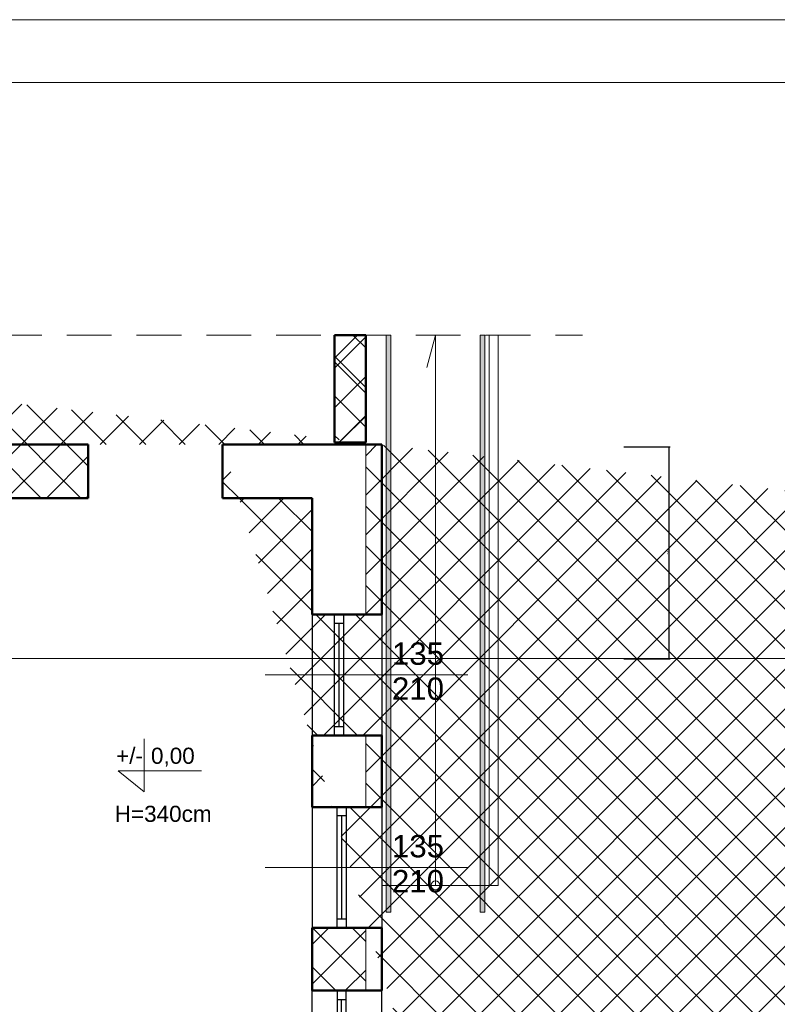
# Model space of a CAD drawing. Header units: millimetres. Extents: x 1385 to 11131, y 1971 to 6171.
# Tile 10 of 28: x 2868 to 3714, y 5072 to 6171. Entities that reach past the tile are written whole.
import ezdxf

# ---------------------------------------------------------------- set-up
doc = ezdxf.new("R2010")
doc.units = ezdxf.units.MM
doc.linetypes.add('Przerywana długa', pattern=[779.9999999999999, 500, -279.9999999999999])
doc.linetypes.add('{ Half Dash }', pattern=[0])
for name, color, linetype in [('2D - Ogólne', 7, 'Continuous'), ('Drzwi Archicad', 7, 'Continuous'), ('Konstrukcja - Ściany zew', 7, 'Continuous'), ('Okna Archicada', 7, 'Continuous'), ('Opisy - Teksty', 7, 'Continuous')]:
    doc.layers.add(name, color=color, linetype=linetype)
for name, color, linetype, lineweight in [('A_cienkie', 130, 'Continuous', 9), ('A_opisy', 81, 'Continuous', 13), ('A_ściany istniejące hatch', 82, 'Continuous', 9), ('opis wody', 7, '{ Half Dash }', 15)]:
    doc.layers.add(name, color=color, linetype=linetype, lineweight=lineweight)
doc.styles.get("Standard").update_dxf_attribs({"font": 'arial.ttf'})
doc.styles.add('STYL_AUTOMATYCZNY_1', font='arial.ttf')
doc.dimstyles.new('500', dxfattribs={"dimscale": 5, "dimtxt": 0.2, "dimasz": 0.2, "dimexe": 0.3, "dimexo": 0.625, "dimgap": 0.05, "dimtad": 1, "dimzin": 1, "dimtxsty": 'Standard', "dimblk": 'ARCHTICK', "dimcen": 2.5, "dimadec": 0, "dimazin": 0, "dimtfac": 1, "dimtmove": 0, "dimatfit": 3, "dimfxl": 0.3, "dimfxlon": 1, "dimarcsym": 0})

# ---------------------------------------------------------------- blocks, each defined once
blk = doc.blocks.new('Okno 27_2')
at = {"layer": 'Okna Archicada', "color": 7, "linetype": 'Continuous', "lineweight": 25}
for p, q in [((-675, 400), (675, 400)), ((-675, 0), (-575.0000000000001, 0)), ((-575.0000000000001, 0), (-575.0000000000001, -100)), ((-575.0000000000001, 0), (575.0000000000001, 0)), ((575.0000000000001, -100), (575.0000000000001, 0)), ((575.0000000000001, 0), (675, 0)), ((-575.0000000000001, -100), (-675, -100)), ((-575.0000000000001, -50), (575.0000000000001, -50)), ((575.0000000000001, -100), (-575.0000000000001, -100)), ((675, -100), (575.0000000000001, -100)), ((-675, -380), (675, -380))]:
    blk.add_line(p, q, dxfattribs=at)
at = {"layer": 'Okna Archicada', "color": 7, "linetype": 'Continuous', "lineweight": 50}
for p, q in [((-675, 400), (-675, 0)), ((675, 400), (675, 0)), ((-675, 0), (-675, -100)), ((-675, 0), (-675, -100)), ((675, 0), (675, -100)), ((675, 0), (675, -100)), ((-675, -100), (-675, -380)), ((675, -100), (675, -380))]:
    blk.add_line(p, q, dxfattribs=at)
blk = doc.blocks.new('Okno 27_3')
at = {"layer": 'Okna Archicada', "color": 7, "linetype": 'Continuous', "lineweight": 25}
for p, q in [((-675, 430.0000000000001), (675, 430.0000000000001)), ((-675, 0), (-575.0000000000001, 0)), ((-575.0000000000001, 0), (-575.0000000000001, -100)), ((-575.0000000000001, 0), (575.0000000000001, 0)), ((575.0000000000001, -100), (575.0000000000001, 0)), ((575.0000000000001, 0), (675, 0)), ((-575.0000000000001, -100), (-675, -100)), ((-575.0000000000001, -50), (575.0000000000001, -50)), ((575.0000000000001, -100), (-575.0000000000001, -100)), ((675, -100), (575.0000000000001, -100)), ((-675, -350), (675, -350))]:
    blk.add_line(p, q, dxfattribs=at)
at = {"layer": 'Okna Archicada', "color": 7, "linetype": 'Continuous', "lineweight": 50}
for p, q in [((-675, 0), (-675, 430.0000000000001)), ((675, 0), (675, 430.0000000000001)), ((-675, -100), (-675, 0)), ((-675, -100), (-675, 0)), ((675, -100), (675, 0)), ((675, -100), (675, 0)), ((-675, -350), (-675, -100)), ((675, -350), (675, -100))]:
    blk.add_line(p, q, dxfattribs=at)
blk = doc.blocks.new('Drzwi metalowe 27_2')
at = {"layer": 'Drzwi Archicad', "color": 7, "linetype": 'Continuous', "lineweight": 25}
for p, q in [((622, 0), (621.9999999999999, 1324)), ((621.9999999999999, 1324), (661.9999999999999, 1324)), ((661.9999999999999, 1324), (661.9999999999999, 0)), ((-737, 250), (-737, 269)), ((-737, 269), (-687, 269)), ((-687, 250), (-737, 250)), ((-700, 0), (-700, 250)), ((-700, 250), (-674.9999999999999, 250)), ((-687, 269), (-687, 250)), ((-674.9999999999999, 250), (-674.9999999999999, 0)), ((674.9999999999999, 0), (674.9999999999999, 250)), ((674.9999999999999, 250), (700, 250)), ((687, 269), (737, 269)), ((687, 250), (687, 269)), ((737, 250), (687, 250)), ((700, 250), (700, 0)), ((737, 269), (737, 250)), ((-674.9999999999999, 0), (-700, 0)), ((-661.9999999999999, 0), (-700, 0)), ((-700, 0), (-700, -100)), ((-661.9999999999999, -40), (-661.9999999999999, 0)), ((661.9999999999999, 0), (622, 0)), ((700, 0), (661.9999999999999, 0)), ((661.9999999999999, 0), (661.9999999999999, -40)), ((700, 0), (674.9999999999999, 0)), ((700, -100), (700, 0)), ((-700, -530), (-700, -100)), ((-700, -100), (-674.9999999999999, -100)), ((-700, -100), (-649.9999999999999, -100)), ((-674.9999999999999, -100), (-674.9999999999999, -530)), ((-649.9999999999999, -40), (-661.9999999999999, -40)), ((-649.9999999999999, -100), (-649.9999999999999, -40)), ((661.9999999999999, -40), (649.9999999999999, -40)), ((649.9999999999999, -40), (649.9999999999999, -100)), ((649.9999999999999, -100), (700, -100)), ((674.9999999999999, -530), (674.9999999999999, -100)), ((674.9999999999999, -100), (700, -100)), ((700, -100), (700, -530)), ((-737, -549), (-737, -530)), ((-737, -530), (-687, -530)), ((-687, -549), (-737, -549)), ((-674.9999999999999, -530), (-700, -530)), ((-687, -530), (-687, -549)), ((700, -530), (674.9999999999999, -530)), ((687, -530), (737, -530)), ((687, -549), (687, -530)), ((737, -549), (687, -549)), ((737, -530), (737, -549))]:
    blk.add_line(p, q, dxfattribs=at)
at = {"layer": 'Drzwi Archicad', "color": 7, "linetype": 'Continuous', "lineweight": 50}
for p, q in [((-700, 250), (-737, 250)), ((-700, 250), (-737, 250)), ((-700, 250), (-700, 0)), ((-700, 250), (-700, 0)), ((-700, 250), (-700, 0)), ((700, 250), (700, 0)), ((700, 250), (700, 0)), ((700, 250), (700, 0)), ((700, 250), (737, 250)), ((700, 250), (737, 250)), ((-700, 0), (-700, -100)), ((-700, 0), (-700, -100)), ((700, 0), (700, -100)), ((700, 0), (700, -100)), ((-700, -100), (-700, -530)), ((-700, -100), (-700, -530)), ((700, -100), (700, -530)), ((700, -100), (700, -530)), ((-700, -530), (-737, -530)), ((-700, -530), (-737, -530)), ((700, -530), (737, -530)), ((700, -530), (737, -530))]:
    blk.add_line(p, q, dxfattribs=at)
at = {"layer": 'Drzwi Archicad', "color": 7, "linetype": 'Continuous', "lineweight": 25}
blk.add_arc((661.9999999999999, 0), 1324, 90, 180, dxfattribs=at)
blk = doc.blocks.new('Ściana_2_1', base_point=(-7572.261235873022, 24720))
at = {"layer": 'Konstrukcja - Ściany zew', "color": 7, "linetype": 'Continuous', "lineweight": 50}
for p, q in [((-7572.261235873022, 23420), (-7322.261235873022, 23420)), ((-7322.261235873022, 23420), (-7222.261235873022, 23420)), ((-7222.261235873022, 23420), (-6792.261235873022, 23420)), ((-7572.261235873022, 22070), (-7322.261235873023, 22070)), ((-7322.261235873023, 22070), (-7222.261235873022, 22070)), ((-7222.261235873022, 22070), (-6792.261235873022, 22070)), ((-7292.261235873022, 21270), (-7572.261235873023, 21270)), ((-7192.261235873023, 21270), (-7292.261235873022, 21270)), ((-6792.261235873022, 21270), (-7192.261235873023, 21270)), ((-7292.261235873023, 19920), (-7572.261235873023, 19920)), ((-7192.261235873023, 19920), (-7292.261235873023, 19920)), ((-6792.261235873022, 19920), (-7192.261235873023, 19920)), ((-7292.261235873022, 19220), (-7572.261235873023, 19220)), ((-7192.261235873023, 19220), (-7292.261235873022, 19220)), ((-6792.261235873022, 19220), (-7192.261235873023, 19220)), ((-7292.261235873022, 17870), (-7572.261235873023, 17870)), ((-7192.261235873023, 17870), (-7292.261235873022, 17870)), ((-6792.261235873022, 17870), (-7192.261235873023, 17870)), ((-7292.261235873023, 16020), (-7572.261235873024, 16020)), ((-7192.261235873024, 16020), (-7292.261235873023, 16020)), ((-6792.261235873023, 16020), (-7192.261235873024, 16020)), ((-7292.261235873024, 14670), (-7572.261235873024, 14670)), ((-7192.261235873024, 14670), (-7292.261235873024, 14670)), ((-6792.261235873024, 14670), (-7192.261235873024, 14670)), ((-7292.261235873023, 13869.73562378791), (-7572.261235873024, 13869.73562378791)), ((-7192.261235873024, 13869.73562378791), (-7292.261235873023, 13869.73562378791)), ((-6792.261235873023, 13869.73562378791), (-7192.261235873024, 13869.73562378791)), ((-7292.261235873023, 12519.73562378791), (-7572.261235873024, 12519.73562378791)), ((-7192.261235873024, 12519.73562378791), (-7292.261235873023, 12519.73562378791)), ((-6792.261235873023, 12519.73562378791), (-7192.261235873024, 12519.73562378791)), ((-7292.261235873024, 11724.15074424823), (-7572.261235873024, 11724.15074424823)), ((-7192.261235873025, 11724.15074424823), (-7292.261235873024, 11724.15074424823)), ((-6792.261235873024, 11724.15074424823), (-7192.261235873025, 11724.15074424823)), ((-7292.261235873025, 10374.15074424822), (-7572.261235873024, 10374.15074424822)), ((-7192.261235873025, 10374.15074424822), (-7292.261235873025, 10374.15074424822)), ((-6792.261235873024, 10374.15074424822), (-7192.261235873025, 10374.15074424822)), ((-7572.261235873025, 8810.000000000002), (-7572.261235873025, 8847.000000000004)), ((-7142.261235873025, 8810.000000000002), (-7572.261235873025, 8810.000000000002)), ((-7042.261235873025, 8810.000000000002), (-7142.261235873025, 8810.000000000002)), ((-6792.261235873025, 8810.000000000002), (-7042.261235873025, 8810.000000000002)), ((-6792.261235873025, 8810.000000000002), (-7042.261235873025, 8810.000000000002)), ((-6792.261235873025, 8810.000000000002), (-6792.261235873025, 8847.000000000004)), ((-7572.261235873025, 7410.000000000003), (-7572.261235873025, 7373.000000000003)), ((-7142.261235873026, 7410.000000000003), (-7572.261235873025, 7410.000000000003)), ((-7042.261235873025, 7410.000000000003), (-7142.261235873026, 7410.000000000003)), ((-6792.261235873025, 7410.000000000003), (-7042.261235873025, 7410.000000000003)), ((-6792.261235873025, 7410.000000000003), (-7042.261235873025, 7410.000000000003)), ((-6792.261235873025, 7410.000000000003), (-6792.261235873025, 7373.000000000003))]:
    blk.add_line(p, q, dxfattribs=at)
at = {"layer": 'Konstrukcja - Ściany zew', "color": 7, "linetype": 'Continuous', "lineweight": 50, "flags": 128}
for points in [[(-6792.26123587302, 25320), (-7572.261235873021, 25320)], [(-6792.261235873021, 23420), (-6792.261235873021, 25320)], [(-7572.261235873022, 24720), (-7572.261235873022, 23419.9999809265)], [(-7572.261235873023, 22070.00008642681), (-7572.261235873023, 21269.99990761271)], [(-6792.261235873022, 21270), (-6792.261235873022, 22070)], [(-7572.261235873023, 19920.00001311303), (-7572.261235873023, 19220.0001281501)], [(-6792.261235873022, 19220), (-6792.261235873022, 19920)], [(-7572.261235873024, 17869.99996215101), (-7572.261235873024, 16019.99995589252)], [(-6792.261235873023, 16020), (-6792.261235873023, 17870)], [(-7572.261235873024, 14670.00006139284), (-7572.261235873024, 13869.73571364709)], [(-6792.261235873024, 13869.73575268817), (-6792.261235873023, 14670)], [(-7572.261235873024, 12519.735547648), (-7572.261235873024, 11724.15076383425)], [(-6792.261235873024, 11724.15080645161), (-6792.261235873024, 12519.73575268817)], [(-7572.261235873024, 10374.15086933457), (-7572.261235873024, 8810.000109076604)], [(-6792.261235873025, 8810), (-6792.261235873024, 10374.15080645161)], [(-7572.261235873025, 7410.000067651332), (-7572.261235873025, 6499.999999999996)], [(-6792.261235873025, 7279.999999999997), (-6792.261235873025, 7409.999999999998)], [(-7172.261235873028, 6499.999999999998), (-6792.261235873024, 6499.999999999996)]]:
    blk.add_lwpolyline(points, dxfattribs=at)
at = {"layer": 'Drzwi Archicad', "color": 21, "linetype": 'Continuous', "lineweight": 13, "true_color": 0xff9955, "zscale": 1000, "rotation": 270}
blk.add_blockref('Drzwi metalowe 27_2', (-7042.261235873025, 8110.000000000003), dxfattribs=at)
at = {"layer": 'Okna Archicada', "color": 21, "linetype": 'Continuous', "lineweight": 13, "true_color": 0xff9955, "zscale": 1000, "rotation": 270}
for name, p in [('Okno 27_3', (-7222.261235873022, 22745)), ('Okno 27_2', (-7192.261235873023, 20595)), ('Okno 27_2', (-7192.261235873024, 15345)), ('Okno 27_2', (-7192.261235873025, 11049.15074424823))]:
    blk.add_blockref(name, p, dxfattribs=at)
at = {"layer": 'Okna Archicada', "color": 21, "linetype": 'Continuous', "lineweight": 13, "true_color": 0xff9955, "xscale": -1, "zscale": 1000, "rotation": 270}
for p in [(-7192.261235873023, 18545), (-7192.261235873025, 13194.73562378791)]:
    blk.add_blockref('Okno 27_2', p, dxfattribs=at)
blk = doc.blocks.new('Prosty otwór drzwiowy_2')
at = {"layer": 'Drzwi Archicad', "color": 7, "linetype": 'Continuous', "lineweight": 50}
for p, q in [((-750, 0), (-750, -600)), ((750, 0), (750, -600))]:
    blk.add_line(p, q, dxfattribs=at)
blk = doc.blocks.new('Ściana_10_1', base_point=(-7572.261235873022, 24720))
at = {"layer": 'Konstrukcja - Ściany zew', "color": 7, "linetype": 'Continuous', "lineweight": 50}
for p, q in [((-10072.26123587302, 24720), (-10072.26123587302, 25320)), ((-8572.261235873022, 24720), (-8572.261235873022, 25320))]:
    blk.add_line(p, q, dxfattribs=at)
at = {"layer": 'Konstrukcja - Ściany zew', "color": 7, "linetype": 'Continuous', "lineweight": 50, "flags": 128}
for points in [[(-10072.26119563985, 25320), (-13652.26117775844, 25320)], [(-7572.261235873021, 25320), (-8572.2612546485, 25320)], [(-11072.26123587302, 24720), (-10072.2612850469, 24720)], [(-8572.2612850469, 24720), (-7572.261235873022, 24720)]]:
    blk.add_lwpolyline(points, dxfattribs=at)
at = {"layer": 'Drzwi Archicad', "color": 21, "linetype": 'Continuous', "lineweight": 13, "true_color": 0xff9955, "zscale": 1000, "rotation": 180}
blk.add_blockref('Prosty otwór drzwiowy_2', (-9322.261235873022, 24720), dxfattribs=at)
blk = doc.blocks.new('Ściana_75_1', base_point=(-7322.261235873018, 26540.34210670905))
at = {"layer": 'Konstrukcja - Ściany zew', "color": 7, "linetype": 'Continuous', "lineweight": 50, "flags": 128}
for points in [[(-7322.261235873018, 26540.34210670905), (-7322.261235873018, 25343.4551035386)], [(-6972.261235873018, 26540.34210670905), (-7322.261235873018, 26540.34210670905)], [(-6972.261235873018, 25343.4551035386), (-6972.261235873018, 26540.34210670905)], [(-7322.261235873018, 25343.4551035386), (-6972.261235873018, 25343.4551035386)]]:
    blk.add_lwpolyline(points, dxfattribs=at)
blk = doc.blocks.new('Wypełnienie_144_1', base_point=(0, 4.241660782e-314))
at = {"layer": '2D - Ogólne', "linetype": 'Continuous', "lineweight": 0, "true_color": 0x000000}
h = blk.add_hatch(dxfattribs=at)
h.set_pattern_fill('BLOCZKI_BETONOWE_0001', color=18, style=0, pattern_type=2)
h.set_pattern_definition([(45, (0, 0), (-494.9747468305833, 494.9747468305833), []), (135, (0, 0), (494.9747468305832, 494.9747468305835), [])])
h.paths.add_polyline_path([(-7322.261235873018, 25343.4551035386), (-6972.261235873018, 25343.4551035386), (-6972.261235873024, 26540.34215631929), (-7322.261311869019, 26540.34215631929)])
at = {"layer": '2D - Ogólne', "color": 7, "linetype": 'Continuous', "lineweight": 25, "flags": 128}
blk.add_lwpolyline([(-7322.261235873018, 25343.4551035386), (-7322.261311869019, 26540.34215631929), (-6972.261235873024, 26540.34215631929), (-6972.261235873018, 25343.4551035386)], close=True, dxfattribs=at)
blk = doc.blocks.new('_ArchTick')
at = {"color": 0, "linetype": 'ByBlock', "const_width": 0.15}
blk.add_lwpolyline([(-0.5, -0.5), (0.5, 0.5)], dxfattribs=at)
blk = doc.blocks.new('*D129')
at = {"layer": 'Defpoints', "color": 0, "transparency": 16777216}
for p in [(3276.561085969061, 5694.148205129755), (3276.561085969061, 5457.395593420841), (3593.031767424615, 5457.395593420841)]:
    blk.add_point(p, dxfattribs=at)
at = {"layer": 'opis wody', "color": 0, "lineweight": -2, "transparency": 16777216}
for p, q in [((3543.031767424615, 5694.148205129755), (3594.531767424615, 5694.148205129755)), ((3593.031767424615, 5694.148205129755), (3593.031767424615, 5457.395593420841)), ((3543.031767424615, 5457.395593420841), (3594.531767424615, 5457.395593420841))]:
    blk.add_line(p, q, dxfattribs=at)
for p, rotation in [((3593.031767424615, 5694.148205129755), 90), ((3593.031767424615, 5457.395593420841), 270)]:
    blk.add_blockref('_ArchTick', p, dxfattribs=dict(at, rotation=rotation))
at = {"layer": 'opis wody', "color": 0, "transparency": 16777216, "insert": (3592.18081244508, 5575.771899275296), "char_height": 1, "attachment_point": 5, "rotation": 90}
blk.add_mtext('236,75', dxfattribs=at)

msp = doc.modelspace()

# ---------------------------------------------------------------- hatches: boundary and pattern name
at = {"layer": 'A_cienkie', "lineweight": 13, "true_color": 0x000000}
h = msp.add_hatch(color=18, dxfattribs=at)
h.dxf.hatch_style = 1
h.paths.add_polyline_path([(3282.38185774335, 5818.953715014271), (3282.38185774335, 5174.419504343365), (3277.38185774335, 5174.419504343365), (3277.38185774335, 5818.953715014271)])
h = msp.add_hatch(color=18, dxfattribs=at)
h.dxf.hatch_style = 1
h.paths.add_polyline_path([(3382.381857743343, 5818.953715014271), (3382.38185774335, 5174.419504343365), (3387.38185774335, 5174.419504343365), (3387.381857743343, 5818.953715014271)])
at = {"layer": 'A_ściany istniejące hatch', "lineweight": 13, "true_color": 0x000000}
h = msp.add_hatch(dxfattribs=at)
h.set_pattern_fill('NET', color=18, scale=250, angle=45)
h.set_pattern_definition([(45, (36659.01290618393, -155.4039381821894), (-22.09708691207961, 22.09708691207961), []), (135, (36659.01290618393, -155.4039381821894), (-22.09708691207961, -22.09708691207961), [])])
h.paths.add_polyline_path([(4672.38185774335, 5000.919506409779), (4714.38185774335, 5000.919503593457), (4714.38185774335, 4738.919504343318), (4924.38185774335, 4738.919504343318), (4924.381857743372, 4696.919504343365), (4672.38185774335, 4696.919504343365)], flags=16)
h.paths.add_polyline_path([(5266.383508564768, 4724.919504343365), (5266.383508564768, 4664.919504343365), (5146.38185774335, 4664.919504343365), (5146.38185774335, 4504.919504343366), (5086.38185774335, 4504.919504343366), (5086.38185774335, 4696.919504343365), (5044.38185774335, 4696.919504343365), (5044.38185774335, 4738.919504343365), (5048.38185774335, 4738.919504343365), (5048.38185774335, 5397.919504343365), (4714.38185774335, 5397.919504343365), (4714.38185774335, 5351.919504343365), (4672.38185774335, 5351.919504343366), (4672.38185774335, 5441.919504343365), (5130.38185774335, 5441.919504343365), (5130.381854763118, 5397.919504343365), (5092.38185774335, 5397.919504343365), (5092.38185774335, 4724.919504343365)], flags=17)
h.paths.add_polyline_path([(5870.38185774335, 4724.919504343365), (6012.38185774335, 4724.919504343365), (6012.381857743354, 4786.919504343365), (6056.38185774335, 4786.919504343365), (6056.38185774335, 4501.919506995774), (5996.381857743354, 4501.919506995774), (5996.38185774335, 4664.919504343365), (5870.38185774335, 4664.919504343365)], flags=17)
h.paths.add_polyline_path([(5913.38185774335, 3844.919504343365), (5996.381857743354, 3844.919504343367), (5996.381857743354, 3959.919506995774), (6056.38185774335, 3959.919506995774), (6056.38185774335, 3786.919504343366), (5996.381857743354, 3786.919504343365), (5996.381857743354, 3819.919504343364), (5913.38185774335, 3819.919504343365)], flags=17)
h.paths.add_polyline_path([(5556.38185774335, 4414.919504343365), (5586.38185774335, 4414.919504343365), (5586.38185774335, 4384.919504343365), (5556.38185774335, 4384.919504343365)], flags=17)
h.paths.add_polyline_path([(5556.38185774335, 4120.919504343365), (5586.38185774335, 4120.919504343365), (5586.38185774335, 4150.919504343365), (5556.38185774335, 4150.919504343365)], flags=17)
h.paths.add_polyline_path([(5068.38185774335, 2574.919504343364), (5128.38185774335, 2574.919504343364), (5128.38185774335, 2414.919504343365), (5366.381857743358, 2414.91950434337), (5366.381857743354, 2594.919504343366), (5426.381857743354, 2594.919504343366), (5426.38185774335, 2414.919504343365), (5996.381857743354, 2414.919504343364), (5996.38185774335, 2564.919504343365), (6056.38185774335, 2564.919504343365), (6056.38185774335, 2354.919504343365), (5068.38185774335, 2354.919504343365)])
h.paths.add_polyline_path([(2586.3818618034, 5724.919504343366), (2799.38185774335, 5724.91950669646), (2799.381852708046, 5818.953721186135), (2824.381855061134, 5818.953715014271), (2824.381855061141, 5699.919504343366), (2586.3818618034, 5699.919504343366)], flags=17)
h.paths.add_polyline_path([(3219.38185774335, 5699.265014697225), (3254.38185774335, 5699.265014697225), (3254.38185774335, 5818.953715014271), (3219.38185774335, 5818.953715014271)], flags=17)
h.paths.add_polyline_path([(3509.381857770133, 3874.919504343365), (3579.381846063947, 3874.919504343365), (3579.381846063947, 3814.919504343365), (3509.381857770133, 3814.919504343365)], flags=17)
h.paths.add_polyline_path([(3919.381857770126, 3874.919504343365), (3989.381857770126, 3874.919504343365), (3989.381857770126, 3814.919504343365), (3919.381857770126, 3814.919504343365)], flags=17)
h.paths.add_polyline_path([(4360.381857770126, 3874.919504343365), (4428.38184606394, 3874.919504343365), (4428.38184606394, 3814.919504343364), (4360.381857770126, 3814.919504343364)], flags=17)
h.paths.add_polyline_path([(4563.381857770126, 3874.919504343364), (4644.38184606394, 3874.919504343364), (4644.38184606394, 3814.919504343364), (4563.381857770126, 3814.919504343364)], flags=17)
h.paths.add_polyline_path([(5146.38185774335, 4374.919500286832), (5086.38185774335, 4374.919500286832), (5086.38185774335, 4298.919504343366), (5146.38185774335, 4298.919504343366)], flags=17)
h.paths.add_polyline_path([(4714.38185774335, 5221.919502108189), (4672.38185774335, 5221.919502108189), (4672.38185774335, 5130.919505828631), (4714.38185774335, 5130.919505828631)], flags=16)
h.paths.add_polyline_path([(5260.38185774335, 5441.919504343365), (5394.38185774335, 5441.919504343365), (5394.38185774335, 5397.919504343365), (5260.38185774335, 5397.919504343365)], flags=17)
h.paths.add_polyline_path([(6012.38185774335, 5121.919506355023), (6056.38185774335, 5121.919506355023), (6056.38185774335, 5196.919504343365), (6012.38185774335, 5196.919504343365)], flags=17)
h.paths.add_polyline_path([(6012.38185774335, 4916.919504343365), (6056.38185774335, 4916.919504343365), (6056.38185774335, 4991.919504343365), (6012.38185774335, 4991.919504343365)], flags=17)
h.paths.add_polyline_path([(5996.381857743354, 4295.91950923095), (6056.38185774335, 4295.91950923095), (6056.38185774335, 4371.919506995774), (5996.381857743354, 4371.919506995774)], flags=17)
h.paths.add_polyline_path([(5996.381857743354, 4089.91950923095), (6056.38185774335, 4089.91950923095), (6056.38185774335, 4165.919506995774), (5996.381857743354, 4165.919506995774)], flags=17)
h.paths.add_polyline_path([(5996.38185774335, 3581.919506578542), (6056.38185774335, 3581.919506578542), (6056.38185774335, 3656.919504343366), (5996.38185774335, 3656.919504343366)], flags=17)
h.paths.add_polyline_path([(5996.381857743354, 3376.919506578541), (6056.38185774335, 3376.919506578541), (6056.38185774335, 3451.919504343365), (5996.381857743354, 3451.919504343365)], flags=17)
h.paths.add_polyline_path([(5996.38185774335, 2904.919506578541), (6056.38185774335, 2904.919506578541), (6056.38185774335, 2974.919504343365), (5996.38185774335, 2974.919504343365)], flags=17)
h.paths.add_polyline_path([(6056.38185774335, 2699.919504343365), (5996.38185774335, 2699.919504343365), (5996.38185774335, 2769.919504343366), (6056.38185774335, 2769.919504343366)], flags=17)
h.paths.add_polyline_path([(4771.38185748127, 2814.919504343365), (4841.38185774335, 2814.919504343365), (4841.38185774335, 2754.919504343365), (4771.38185748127, 2754.919504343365)], flags=17)
h.paths.add_polyline_path([(4566.38185774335, 2754.919504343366), (4636.38185774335, 2754.919504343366), (4636.38185774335, 2814.919504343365), (4566.38185774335, 2814.919504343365)], flags=17)
h.paths.add_polyline_path([(4361.38185748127, 2814.919504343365), (4431.38185774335, 2814.919504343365), (4431.38185774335, 2754.919504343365), (4361.38185748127, 2754.919504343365)], flags=17)
h.paths.add_polyline_path([(4104.38185774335, 2754.919504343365), (4226.381846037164, 2754.919504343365), (4226.381846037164, 2814.919504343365), (4104.38185774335, 2814.919504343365)], flags=17)
h.paths.add_polyline_path([(3899.38185748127, 2814.919504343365), (3969.38185774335, 2814.919504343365), (3969.38185774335, 2754.919504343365), (3899.38185748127, 2754.919504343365)], flags=17)
h.paths.add_polyline_path([(3694.381857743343, 2754.919504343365), (3764.38185774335, 2754.919504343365), (3764.38185774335, 2814.919504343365), (3694.381857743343, 2814.919504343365)], flags=17)
h.paths.add_polyline_path([(3489.38185748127, 2814.919504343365), (3559.381857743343, 2814.919504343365), (3559.381857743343, 2754.919504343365), (3489.38185748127, 2754.919504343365)], flags=17)
h.paths.add_polyline_path([(5378.38185774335, 2814.919504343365), (5291.88185774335, 2814.919504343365), (5291.897268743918, 2754.919504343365), (5366.38185774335, 2754.919504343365), (5366.381857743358, 2704.919504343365), (5426.381857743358, 2704.919504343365), (5426.38185774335, 2948.419504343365), (5378.38185774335, 2948.419504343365)], flags=17)
h.paths.add_polyline_path([(5181.88185774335, 2814.919504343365), (5181.897268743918, 2754.919504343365), (5128.38185774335, 2754.919504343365), (5128.38185774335, 2714.919504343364), (5068.38185774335, 2714.919504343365), (5068.38185774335, 2754.919504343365), (4976.38185774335, 2754.919504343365), (4976.38185774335, 2814.919504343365)], flags=17)
h.paths.add_polyline_path([(3194.38185774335, 2708.919504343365), (3254.38185774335, 2708.919504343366), (3254.38185774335, 2754.919504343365), (3354.38185774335, 2754.919504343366), (3354.381846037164, 2814.919504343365), (3194.38185774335, 2814.919504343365)], flags=17)
h.paths.add_polyline_path([(4984.381857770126, 3874.919504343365), (5086.38185774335, 3874.919504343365), (5086.38185774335, 4168.919504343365), (5146.38185774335, 4168.919500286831), (5146.38185774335, 3844.919504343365), (5163.38185774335, 3844.919504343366), (5163.38185774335, 3819.919504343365), (5146.38185774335, 3819.919504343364), (5146.38185774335, 3464.919504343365), (5173.38185774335, 3464.919504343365), (5173.38185774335, 3384.919504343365), (5146.38185774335, 3384.919504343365), (5146.38185774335, 3164.919504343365), (4970.88185774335, 3164.919504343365), (4970.881857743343, 3212.919504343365), (5106.38185774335, 3212.919504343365), (5106.38185774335, 3814.919504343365), (4984.381857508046, 3814.919504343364)], flags=17)
h.paths.add_polyline_path([(4779.381857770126, 3874.919504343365), (4849.381857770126, 3874.919504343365), (4849.381857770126, 3814.919504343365), (4816.38185774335, 3814.919504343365), (4816.381857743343, 3648.919504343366), (4784.38185774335, 3648.919507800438), (4784.38185774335, 3814.919504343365), (4779.381857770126, 3814.919504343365)], flags=17)
h.paths.add_polyline_path([(4537.38185774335, 3212.919504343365), (4784.38185774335, 3212.919504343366), (4784.38185774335, 3362.919509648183), (4816.38185774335, 3362.919506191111), (4816.381857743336, 3212.91950434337), (4860.88185774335, 3212.919504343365), (4860.88185774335, 3164.919504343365), (4537.38185774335, 3164.919504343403)], flags=17)
h.paths.add_polyline_path([(3548.38185774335, 3212.919504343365), (3548.381857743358, 3164.919504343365), (3788.38185774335, 3164.919504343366), (3788.381857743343, 3212.919504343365), (3784.381857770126, 3212.919504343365), (3784.381857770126, 3304.919504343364), (3756.381857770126, 3304.919504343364), (3756.381857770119, 3212.919504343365)], flags=17)
h.paths.add_polyline_path([(3194.38185774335, 3905.919504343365), (3254.38185774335, 3905.919504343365), (3254.38185774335, 3874.919504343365), (3374.381857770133, 3874.919504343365), (3374.381846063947, 3814.919504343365), (3234.38185774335, 3814.919504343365), (3234.38185774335, 3212.919504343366), (3438.38185774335, 3212.919504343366), (3438.38185774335, 3164.919504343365), (3194.38185774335, 3164.919504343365)], flags=17)
h.paths.add_polyline_path([(3254.38185774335, 4202.334578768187), (3194.38185774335, 4202.334578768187), (3194.38185774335, 4045.919515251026), (3254.38185774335, 4045.919515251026)], flags=17)
h.paths.add_polyline_path([(3254.38185774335, 4416.893066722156), (3194.38185774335, 4416.893066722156), (3194.38185774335, 4337.33458072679), (3254.38185774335, 4337.33458072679)], flags=17)
h.paths.add_polyline_path([(3254.38185774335, 4631.919504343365), (3194.38185774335, 4631.919504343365), (3194.38185774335, 4551.893075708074), (3254.38185774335, 4551.893075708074)], flags=17)
h.paths.add_polyline_path([(3254.38185774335, 4951.919504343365), (3194.38185774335, 4951.919504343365), (3194.38185774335, 4766.919504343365), (3254.38185774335, 4766.919504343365)], flags=17)
h.paths.add_polyline_path([(3254.38185774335, 5156.919504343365), (3194.38185774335, 5156.919504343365), (3194.38185774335, 5086.919517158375), (3254.38185774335, 5086.919517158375)], flags=17)
h.paths.add_polyline_path([(3254.38185774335, 5371.919504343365), (3194.38185774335, 5371.919504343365), (3194.38185774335, 5291.919504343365), (3254.38185774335, 5291.919504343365)], flags=17)
h.paths.add_polyline_path([(2204.38185774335, 5097.035849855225), (2144.38185774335, 5097.035849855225), (2144.38185774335, 5167.015833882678), (2204.38185774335, 5167.015833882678), (2204.38185774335, 5168.919504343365), (2664.38185774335, 5168.919504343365), (2664.38185774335, 5158.919504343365), (2633.281857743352, 5158.919504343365), (2633.281857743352, 5082.919504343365), (2618.281857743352, 5082.919504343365), (2618.281857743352, 5158.919504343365), (2362.38185774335, 5158.919504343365), (2362.38185774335, 5143.916349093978), (2355.38185774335, 5143.916349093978), (2355.38185774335, 5158.919504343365), (2204.38185774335, 5158.919504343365)])
h.paths.add_polyline_path([(2204.38185774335, 5041.919504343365), (2204.381857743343, 5048.919504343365), (2355.38185774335, 5048.919504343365), (2355.38185774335, 5053.916349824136), (2362.38185774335, 5053.916349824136), (2362.38185774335, 5031.438436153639), (2355.38185774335, 5031.438435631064), (2355.381857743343, 5041.919504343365)], flags=17)
h.paths.add_polyline_path([(2144.38185774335, 4962.035849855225), (2204.38185774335, 4962.035849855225), (2204.38185774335, 4931.919504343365), (2355.38185774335, 4931.919504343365), (2355.38185774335, 4941.438436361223), (2362.38185774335, 4941.438436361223), (2362.381857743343, 4931.919504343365), (2618.281857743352, 4931.919504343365), (2618.281857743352, 4987.919504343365), (2633.281857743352, 4987.919504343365), (2633.281857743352, 4931.919504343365), (2661.381857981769, 4931.919504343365), (2661.38185774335, 4916.919504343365), (2204.38185774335, 4916.919504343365), (2204.38185774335, 4891.555865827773), (2144.38185774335, 4891.555865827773)])
h.paths.add_polyline_path([(2144.38185774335, 4761.555865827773), (2204.38185774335, 4761.555865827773), (2204.38185774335, 4716.919504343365), (2796.38185774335, 4716.919504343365), (2796.38185774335, 4734.184858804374), (2844.381857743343, 4734.184858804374), (2844.38185774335, 4404.918674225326), (2796.38185774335, 4404.918674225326), (2796.38185774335, 4676.919504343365), (2204.38185774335, 4676.919504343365), (2204.38185774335, 4599.048357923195), (2144.38185774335, 4599.048357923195)])
h.paths.add_polyline_path([(2144.38185774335, 4259.068373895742), (2204.38185774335, 4259.068373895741), (2204.38185774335, 4236.919504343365), (2796.38185774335, 4236.919504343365), (2796.38185774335, 4294.918674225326), (2844.381857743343, 4294.918674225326), (2844.38185774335, 3897.918674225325), (2796.38185774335, 3897.918674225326), (2796.381857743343, 4211.919504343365), (2204.38185774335, 4211.919504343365), (2204.381857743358, 4188.852088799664), (2144.38185774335, 4188.852088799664)])
h.paths.add_polyline_path([(2144.38185774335, 3844.721419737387), (2204.38185774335, 3844.721419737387), (2204.38185774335, 3774.919504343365), (2796.38185774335, 3774.919504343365), (2796.38185774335, 3787.918674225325), (2844.381857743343, 3787.918674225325), (2844.38185774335, 3729.280435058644), (2796.38185774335, 3729.280435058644), (2796.381857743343, 3731.919504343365), (2204.38185774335, 3731.919504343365), (2204.38185774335, 3679.721419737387), (2144.38185774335, 3679.721419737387)])
h.paths.add_polyline_path([(2144.38185774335, 3544.721419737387), (2204.38185774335, 3544.721419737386), (2204.381857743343, 3490.139242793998), (2263.38185774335, 3490.139242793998), (2263.38185774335, 3631.836923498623), (2272.745638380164, 3631.836923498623), (2272.745637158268, 3625.836923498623), (2269.38185774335, 3625.836923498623), (2269.38185774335, 3490.139242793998), (2366.38185774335, 3490.139242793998), (2366.38185774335, 3625.836923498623), (2361.745637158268, 3625.836923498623), (2361.745637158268, 3631.836923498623), (2376.927065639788, 3631.836923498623), (2376.927065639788, 3625.836923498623), (2372.38185774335, 3625.836923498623), (2372.38185774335, 3490.139242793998), (2469.38185774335, 3490.139242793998), (2469.381857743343, 3625.836923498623), (2465.927065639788, 3625.836923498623), (2465.92706454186, 3631.836923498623), (2475.38185774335, 3631.836923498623), (2475.38185774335, 3596.836923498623), (2479.553545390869, 3596.836923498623), (2479.553545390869, 3590.836923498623), (2475.38185774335, 3590.836923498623), (2475.381857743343, 3490.139242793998), (2643.38185774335, 3490.139242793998), (2643.38185774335, 3590.836923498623), (2568.553547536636, 3590.836923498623), (2568.553546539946, 3596.836923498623), (2649.38185774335, 3596.836923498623), (2649.38185774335, 3490.139242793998), (2796.38185774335, 3490.139242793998), (2796.38185774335, 3619.280435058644), (2844.38185774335, 3619.280435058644), (2844.38185774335, 3472.425566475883), (2796.38185774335, 3472.425566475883), (2796.38185774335, 3475.139242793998), (2649.38185774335, 3475.139242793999), (2649.38185774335, 3432.839241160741), (2643.38185774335, 3432.839242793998), (2643.381857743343, 3475.139242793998), (2204.38185774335, 3475.139242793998), (2144.38185774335, 3475.139242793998)])
h.paths.add_polyline_path([(2144.38185774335, 4394.068373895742), (2204.38185774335, 4394.068373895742), (2204.38185774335, 4464.048357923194), (2144.38185774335, 4464.048357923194)])
h.paths.add_polyline_path([(2144.38185774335, 3979.721419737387), (2204.38185774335, 3979.721419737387), (2204.38185774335, 4053.852088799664), (2144.38185774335, 4053.852088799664)], flags=17)
h.paths.add_polyline_path([(2144.38185774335, 3270.159258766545), (2204.38185774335, 3270.159258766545), (2204.38185774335, 3340.139242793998), (2144.38185774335, 3340.139242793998)], flags=17)
h.paths.add_polyline_path([(2144.38185774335, 3065.179274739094), (2144.38185774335, 3135.159258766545), (2204.38185774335, 3135.159258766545), (2204.38185774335, 3125.159258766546), (2251.38185774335, 3125.159258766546), (2251.38185774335, 3296.139258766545), (2262.59257709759, 3296.139258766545), (2262.59257709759, 3290.139258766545), (2257.38185774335, 3290.139258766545), (2257.381857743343, 3125.159258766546), (2356.38185774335, 3125.159258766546), (2356.38185774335, 3290.139258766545), (2351.592579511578, 3290.139258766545), (2351.592579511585, 3296.139258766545), (2366.893717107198, 3296.139258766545), (2366.893717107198, 3290.139258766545), (2362.38185774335, 3290.139258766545), (2362.381857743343, 3125.159258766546), (2459.38185774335, 3125.159258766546), (2459.381857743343, 3290.139258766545), (2455.893718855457, 3290.139258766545), (2455.893715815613, 3296.139258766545), (2469.927064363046, 3296.139258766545), (2469.927065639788, 3290.139258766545), (2465.38185774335, 3290.139258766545), (2465.38185774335, 3125.159258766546), (2562.38185774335, 3125.159258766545), (2562.381857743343, 3290.139258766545), (2558.927065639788, 3290.139258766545), (2558.927065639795, 3296.139258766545), (2562.38185774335, 3296.139258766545), (2562.381857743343, 3340.139242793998), (2643.38185774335, 3340.139242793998), (2643.38185774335, 3343.839241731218), (2649.38185774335, 3343.839241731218), (2649.38185774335, 3329.811708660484), (2643.38185774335, 3329.811708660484), (2643.38185774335, 3334.139242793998), (2568.38185774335, 3334.139242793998), (2568.38185774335, 3125.159258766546), (2643.38185774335, 3125.159258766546), (2643.38185774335, 3240.811704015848), (2649.38185774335, 3240.811706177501), (2649.38185774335, 3125.159258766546), (2796.38185774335, 3125.159258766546), (2796.38185774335, 3362.425566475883), (2844.381857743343, 3362.425566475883), (2844.381857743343, 2928.619504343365), (2796.38185774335, 2928.619504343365), (2796.38185774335, 3110.159258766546), (2649.38185774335, 3110.159258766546), (2649.38185774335, 3012.649750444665), (2643.38185774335, 3012.649750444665), (2643.38185774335, 3110.159258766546), (2568.38185774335, 3110.159258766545), (2568.38185774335, 2917.319504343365), (2643.38185774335, 2917.319504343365), (2643.38185774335, 2923.64975003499), (2649.38185774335, 2923.64975003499), (2649.38185774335, 2907.619505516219), (2643.38185774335, 2907.619504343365), (2643.381857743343, 2911.319504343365), (2562.38185774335, 2911.319504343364), (2562.38185774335, 2984.919504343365), (2558.927065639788, 2984.919504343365), (2558.927065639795, 2990.919504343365), (2562.38185774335, 2990.919504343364), (2562.381857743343, 3110.159258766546), (2465.38185774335, 3110.159258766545), (2465.381857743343, 2990.919504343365), (2469.927064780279, 2990.919504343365), (2469.927065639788, 2984.919504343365), (2455.893717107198, 2984.919504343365), (2455.893718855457, 2990.919504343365), (2459.38185774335, 2990.919504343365), (2459.38185774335, 3110.159258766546), (2362.38185774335, 3110.159258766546), (2362.381857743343, 2990.919504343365), (2366.893717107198, 2990.919504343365), (2366.893717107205, 2984.919504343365), (2351.592578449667, 2984.919504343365), (2351.592579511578, 2990.919504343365), (2356.38185774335, 2990.919504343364), (2356.38185774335, 3110.159258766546), (2257.38185774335, 3110.159258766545), (2257.38185774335, 2990.919504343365), (2262.592578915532, 2990.919504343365), (2262.59257709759, 2984.919504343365), (2251.38185774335, 2984.919504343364), (2251.381857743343, 3110.159258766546), (2204.38185774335, 3110.159258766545), (2204.381857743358, 3065.179274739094)])
h.paths.add_polyline_path([(2264.381857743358, 2673.919504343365), (2204.38185774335, 2673.919504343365), (2204.38185774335, 2754.919504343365), (2144.38185774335, 2754.919504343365), (2144.38185774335, 2930.179274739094), (2204.38185774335, 2930.179274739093), (2204.38185774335, 2814.919504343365), (2643.38185774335, 2814.919504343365), (2643.38185774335, 2818.619504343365), (2649.38185774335, 2818.619505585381), (2649.38185774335, 2814.919504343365), (2796.38185774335, 2814.919504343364), (2796.38185774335, 2818.619504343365), (2844.381857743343, 2818.619504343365), (2844.38185774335, 2763.919505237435), (2819.38185774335, 2763.919504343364), (2819.381857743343, 2774.919504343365), (2649.38185774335, 2774.919504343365), (2649.381857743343, 2770.179274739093), (2643.38185774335, 2770.179274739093), (2643.38185774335, 2774.919504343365), (2459.38185774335, 2774.919504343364), (2459.38185774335, 2734.666338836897), (2434.38185774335, 2734.666339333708), (2434.381857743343, 2774.919504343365), (2264.38185774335, 2774.919504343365)])
h.paths.add_polyline_path([(2264.38185774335, 2424.919504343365), (2264.381857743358, 2463.919504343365), (2204.38185774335, 2463.919504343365), (2204.38185774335, 2364.919504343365), (3254.38185774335, 2364.919504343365), (3254.38185774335, 2568.919504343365), (3194.381857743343, 2568.919504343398), (3194.38185774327, 2424.919504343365)])
edge = h.paths.add_edge_path()
edge.add_line((5524.38185774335, 5441.919504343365), (5524.381854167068, 5397.919504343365))
edge.add_line((5524.381854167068, 5397.919504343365), (5562.38185774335, 5397.919504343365))
edge.add_line((5562.38185774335, 5397.919504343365), (5562.38185774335, 5247.919504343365))
edge.add_line((5562.38185774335, 5247.919504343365), (5589.38185774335, 5247.919504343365))
edge.add_line((5589.38185774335, 5247.919504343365), (5589.38185774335, 5397.919504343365))
edge.add_line((5589.38185774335, 5397.919504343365), (6012.38185774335, 5397.919504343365))
edge.add_line((6012.38185774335, 5397.919504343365), (6012.38185774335, 5326.919502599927))
edge.add_line((6012.38185774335, 5326.919502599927), (6056.38185774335, 5326.919504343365))
edge.add_line((6056.38185774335, 5326.919504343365), (6056.38185774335, 5441.919504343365))
edge.add_line((6056.38185774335, 5441.919504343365), (5524.381857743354, 5441.919547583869))
edge.add_line((2189.38185774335, 5818.953721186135), (2224.38185774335, 5818.953721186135))
edge.add_line((2224.38185774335, 5818.953721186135), (2224.381864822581, 5724.91950669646))
edge.add_line((2224.381864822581, 5724.91950669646), (2406.381857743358, 5724.91950669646))
edge.add_line((2406.381857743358, 5724.91950669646), (2406.381861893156, 5699.919504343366))
edge.add_line((2406.381861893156, 5699.919504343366), (2189.381857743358, 5699.919504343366))
edge.add_line((2189.381857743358, 5699.919504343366), (2189.38185774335, 5818.953715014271))
edge.add_line((3784.381857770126, 3414.919504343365), (3756.381857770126, 3414.919504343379))
edge.add_line((3756.381857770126, 3414.919504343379), (3756.381857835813, 3699.919504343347))
edge.add_line((3756.381857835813, 3699.919504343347), (3784.381857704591, 3699.919504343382))
edge.add_line((3784.381857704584, 3699.919504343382), (3784.381857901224, 3619.938553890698))
edge.add_line((3784.381857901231, 3619.938553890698), (3784.381857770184, 3528.31094759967))
edge.add_line((3784.381857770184, 3528.31094759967), (3784.381857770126, 3424.919504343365))
edge.add_line((3784.381857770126, 3424.919504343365), (3784.381846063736, 3414.919504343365))
edge.add_line((3094.38185774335, 5696.919504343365), (3254.38185774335, 5696.919504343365))
edge.add_line((3254.38185774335, 5696.919504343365), (3254.38185774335, 5506.919504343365))
edge.add_line((3254.38185774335, 5506.919504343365), (3194.38185774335, 5506.919504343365))
edge.add_line((3194.38185774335, 5506.919504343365), (3194.38185774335, 5636.919504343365))
edge.add_line((3194.38185774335, 5636.919504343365), (3094.38185774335, 5636.919504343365))
edge.add_line((3094.38185774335, 5636.919504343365), (3094.381855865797, 5696.919504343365))
edge.add_line((2586.38186355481, 5696.919504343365), (2944.38185774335, 5696.919504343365))
edge.add_line((2944.38185774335, 5696.919504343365), (2944.38185774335, 5636.919504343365))
edge.add_line((2944.38185774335, 5636.919504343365), (2844.38185774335, 5636.919504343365))
edge.add_line((2844.38185774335, 5636.919504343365), (2844.38185774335, 4844.184858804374))
edge.add_line((2844.38185774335, 4844.184858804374), (2796.38185774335, 4844.184858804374))
edge.add_line((2796.38185774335, 4844.184858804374), (2796.38185774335, 4916.919504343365))
edge.add_line((2796.38185774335, 4916.919504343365), (2756.38186108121, 4916.919504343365))
edge.add_line((2756.38186108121, 4916.919504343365), (2756.38185774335, 4931.919504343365))
edge.add_line((2756.38185774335, 4931.919504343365), (2796.38185774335, 4931.919504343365))
edge.add_line((2796.38185774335, 4931.919504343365), (2796.38185774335, 5636.919504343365))
edge.add_line((2796.38185774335, 5636.919504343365), (2586.381862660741, 5636.919504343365))
edge.add_line((2586.381862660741, 5636.919504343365), (2586.38185774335, 5696.919504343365))
edge.add_line((2434.38185774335, 2634.666338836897), (2459.38185774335, 2634.666337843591))
edge.add_line((2459.38185774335, 2634.666337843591), (2459.38185774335, 2599.919504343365))
edge.add_line((2459.38185774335, 2599.919504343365), (2819.38185774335, 2599.919504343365))
edge.add_line((2819.38185774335, 2599.919504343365), (2819.38185774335, 2665.951671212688))
edge.add_line((2819.38185774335, 2665.951671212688), (2844.38185774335, 2665.951671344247))
edge.add_line((2844.38185774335, 2665.951671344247), (2844.381857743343, 2594.919504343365))
edge.add_line((2844.381857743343, 2594.919504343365), (2514.38185774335, 2594.919504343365))
edge.add_line((2514.38185774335, 2594.919504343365), (2514.381857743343, 2574.919504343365))
edge.add_line((2514.381857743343, 2574.919504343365), (2434.38185774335, 2574.919504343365))
edge.add_line((2434.38185774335, 2574.919504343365), (2434.381860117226, 2634.666338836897))
h.paths.add_polyline_path([(4214.38185774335, 3699.919504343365), (4174.38185774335, 3699.919504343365), (4174.38185774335, 3212.919504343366), (3898.38185774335, 3212.919504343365), (3898.38185774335, 3164.919504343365), (4427.38185774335, 3164.919504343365), (4427.38185774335, 3212.919504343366), (4214.38185774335, 3212.919504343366)], flags=17)
h.paths.add_polyline_path([(4174.38185774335, 3799.919504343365), (4214.38185774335, 3799.919504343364), (4214.38185774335, 3814.919504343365), (4225.381857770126, 3814.919504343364), (4225.381857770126, 3874.919504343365), (4124.381857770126, 3874.919504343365), (4124.381857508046, 3814.919504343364), (4174.38185774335, 3814.919504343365)], flags=17)
h.paths.add_polyline_path([(5695.381857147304, 4664.919504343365), (5441.383508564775, 4664.919504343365), (5441.383511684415, 4724.919504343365), (5562.38185774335, 4724.919504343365), (5562.38185774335, 4797.919508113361), (5589.38185774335, 4797.919508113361), (5589.38185774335, 4724.919504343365), (5695.381857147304, 4724.919504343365)], flags=17)
h.paths.add_polyline_path([(5483.878040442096, 3421.919504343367), (5493.878040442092, 3421.919504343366), (5493.878040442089, 3436.919504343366), (5483.878040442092, 3436.919504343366)], flags=17)
h.paths.add_polyline_path([(5573.878040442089, 3593.919504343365), (5588.878040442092, 3593.919504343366), (5588.878040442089, 3819.919504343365), (5629.38185774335, 3819.919504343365), (5629.381861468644, 3844.919504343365), (5273.38185774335, 3844.919504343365), (5273.38185774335, 3819.919504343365), (5334.381857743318, 3819.919504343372), (5334.38185774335, 3593.919504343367), (5352.381857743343, 3593.919504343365), (5352.381857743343, 3603.919504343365), (5344.381857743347, 3603.919504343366), (5344.381857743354, 3819.919504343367), (5483.878040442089, 3819.919504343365), (5483.878040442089, 3603.919504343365), (5437.381856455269, 3603.919504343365), (5437.381856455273, 3593.919504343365), (5498.878041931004, 3593.919504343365), (5498.878041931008, 3603.919504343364), (5493.878040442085, 3603.919504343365), (5493.878040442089, 3819.919504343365), (5578.878040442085, 3819.919504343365), (5578.878040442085, 3603.919504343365), (5573.878040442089, 3603.919504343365)], flags=17)
h.paths.add_polyline_path([(5344.38185774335, 3436.919504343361), (5334.381857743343, 3436.919504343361), (5334.38185774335, 3212.919504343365), (5276.38185774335, 3212.919504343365), (5276.38185774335, 3164.919504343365), (5378.38185774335, 3164.919504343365), (5378.38185774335, 3058.419504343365), (5426.38185774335, 3058.419504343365), (5426.38185774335, 3164.919504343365), (5996.38185774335, 3164.919504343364), (5996.38185774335, 3109.919506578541), (6056.38185774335, 3109.919504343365), (6056.38185774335, 3246.919504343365), (5996.381857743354, 3246.919504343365), (5996.38185774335, 3212.919504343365), (5493.878040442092, 3212.919504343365), (5493.878040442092, 3321.919504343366), (5483.878040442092, 3321.919504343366), (5483.878040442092, 3212.919504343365), (5344.38185774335, 3212.919504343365)], flags=17)
h.paths.add_polyline_path([(2144.38185774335, 5506.99581791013), (2204.38185774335, 5506.99581791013), (2204.38185774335, 5636.919504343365), (2406.381850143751, 5636.919504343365), (2406.381850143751, 5696.919504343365), (2144.38185774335, 5696.919504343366)])
h.paths.add_polyline_path([(2204.38185774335, 5371.995817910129), (2144.38185774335, 5371.99581791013), (2144.38185774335, 5302.015833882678), (2204.38185774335, 5302.015833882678)])

# ---------------------------------------------------------------- linework, layer by layer
at = {"layer": '2D - Ogólne', "color": 18, "linetype": 'Przerywana długa', "lineweight": 13, "ltscale": 0.1, "true_color": 0x000000}
msp.add_line((1984.398179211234, 5818.953715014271), (3496.520658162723, 5818.953715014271), dxfattribs=at)
at = {"layer": '2D - Ogólne', "color": 18, "linetype": 'Continuous', "lineweight": 13, "true_color": 0x000000}
for p, q in [((3392.38185774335, 5204.419504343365), (3392.38185774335, 5818.953715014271)), ((3402.38185774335, 5204.419504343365), (3402.38185774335, 5818.953715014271)), ((3254.38185774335, 5506.919504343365), (3254.38185774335, 5696.919504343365)), ((3368.428031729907, 5439.49581791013), (3141.93739708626, 5439.49581791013)), ((3254.38185774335, 5291.919504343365), (3254.38185774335, 5371.919504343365)), ((3368.428031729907, 5224.419504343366), (3141.93739708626, 5224.419504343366)), ((3272.38185774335, 5204.419504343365), (3402.38185774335, 5204.419504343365)), ((3254.38185774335, 5086.919504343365), (3254.38185774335, 5156.919504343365))]:
    msp.add_line(p, q, dxfattribs=at)
at = {"layer": 'A_cienkie', "color": 18, "lineweight": 13, "true_color": 0x000000}
for points in [[(3282.38185774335, 5818.953715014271), (3282.38185774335, 5174.419504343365), (3277.38185774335, 5174.419504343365), (3277.38185774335, 5818.953715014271)], [(3382.381857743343, 5818.953715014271), (3382.38185774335, 5174.419504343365), (3387.38185774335, 5174.419504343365), (3387.381857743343, 5818.953715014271)]]:
    msp.add_lwpolyline(points, close=True, dxfattribs=at)
at = {"layer": 'A_opisy', "color": 18, "lineweight": 13, "true_color": 0x000000}
for p, q in [((3332.38185774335, 5818.953715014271), (3322.650875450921, 5782.719535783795)), ((3332.38185774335, 5204.419504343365), (3332.38185774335, 5818.953715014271))]:
    msp.add_line(p, q, dxfattribs=at)
for points in [[(1384.707013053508, 6171.389138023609), (7584.707013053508, 6171.389138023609), (7584.707013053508, 1971.389138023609), (1384.707013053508, 1971.389138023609)], [(1584.707013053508, 6101.389138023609), (7514.707013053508, 6101.389138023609), (7514.707013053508, 2041.389138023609), (1584.707013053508, 2041.389138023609)]]:
    msp.add_lwpolyline(points, close=True, dxfattribs=at)
msp.add_lwpolyline([(3006.752707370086, 5368.165774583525), (3006.752707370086, 5308.805040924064), (2977.823413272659, 5332.20269399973), (3070.690090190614, 5332.20269399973)], dxfattribs=at)
msp.add_circle((3332.38185774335, 5204.419504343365), 5, dxfattribs=at)
at = {"layer": 'opis wody'}
msp.add_line((4667.129867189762, 5457.997460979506), (1744.18674771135, 5457.997460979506), dxfattribs=at)

# ---------------------------------------------------------------- block references
at = {"layer": '2D - Ogólne', "color": 18, "linetype": 'Continuous', "lineweight": 13, "true_color": 0x000000, "xscale": 0.1, "yscale": 0.1, "zscale": 0.1}
msp.add_blockref('Wypełnienie_144_1', (3951.607981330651, 3164.919504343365), dxfattribs=at)
at = {"layer": 'Konstrukcja - Ściany zew', "color": 18, "lineweight": 13, "true_color": 0x000000, "xscale": 0.1, "yscale": 0.1, "zscale": 0.1}
for name, p in [('Ściana_75_1', (3219.38185774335, 5818.953715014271)), ('Ściana_10_1', (3194.38185774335, 5636.919504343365)), ('Ściana_2_1', (3194.38185774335, 5636.919504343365))]:
    msp.add_blockref(name, p, dxfattribs=at)

# ---------------------------------------------------------------- texts
at = {"layer": 'A_opisy', "color": 18, "lineweight": 13, "true_color": 0x000000, "char_height": 18, "attachment_point": 1}
for s, width, heights, insert in [('+/-', 12.03373974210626, [0], (2975.402324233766, 5358.218971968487)), ('0,00', 39.47499531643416, [21.6343792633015], (3014.382333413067, 5358.218971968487)), ('\\pxqc;H=340cm', 309.3096373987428, [64.09363833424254], (2873.391807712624, 5293.376069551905))]:
    msp.add_mtext_dynamic_manual_height_columns(s, width=width, gutter_width=12.5, heights=heights, dxfattribs=dict(at, insert=insert))
at = {"layer": 'Opisy - Teksty', "color": 18, "linetype": 'Continuous', "lineweight": 13, "true_color": 0x000000, "char_height": 24.99999999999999, "attachment_point": 2, "line_spacing_factor": 0.9382079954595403, "style": 'STYL_AUTOMATYCZNY_1'}
for insert in [(3312.811351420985, 5475.779741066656), (3312.811351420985, 5260.703427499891)]:
    msp.add_mtext('\\A1;{\\pqc;\\fArial|b0|i0|c238|p0;\\W1.000000;135\\P\\pqc;\\fArial|b0|i0|c238|p0;\\W1.000000;210}', dxfattribs=dict(at, insert=insert))

# ---------------------------------------------------------------- dimensions: what is measured, and where the dimension line sits
at = {"layer": 'opis wody'}
dim = msp.add_aligned_dim(p1=(3276.561085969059, 5694.148205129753), p2=(3276.561085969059, 5457.395593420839), distance=316.4706814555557, dimstyle='500', override={"dimfxl": 10}, dxfattribs=at)
dim.commit()
dim.dimension.update_dxf_attribs({"geometry": '*D129', "text_midpoint": (3592.18081244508, 5575.771899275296)})

doc.saveas('drawing.dxf')
